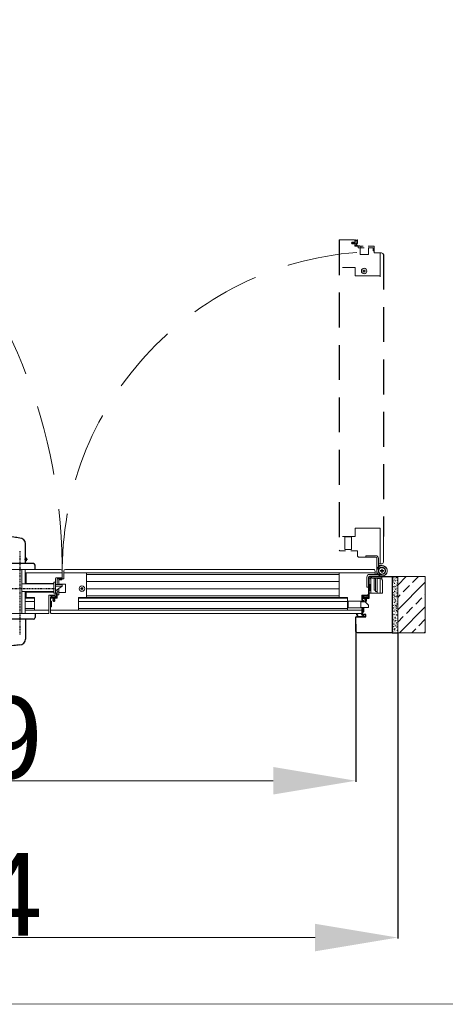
# Model space of a CAD drawing. Header units: millimetres. Extents: x 23192 to 149900, y -396339 to -79279.
# Tile 16 of 136: x 68713 to 68791, y -237910 to -237731. Entities that reach past the tile are written whole.
import ezdxf

# ---------------------------------------------------------------- set-up
doc = ezdxf.new("R2010")
doc.units = ezdxf.units.MM
for name, pattern in [('CENTER', [0.6, 0.375, -0.075, 0.075, -0.075]), ('DASHDOT', [25.4, 12.7, -6.35, 0, -6.35]), ('DASHED', [19.05, 12.7, -6.35]), ('HIDDENX2', [19.05, 12.7, -6.35])]:
    doc.linetypes.add(name, pattern=pattern)
doc.layers.get('0').update_dxf_attribs({"lineweight": 0})
for name, color, linetype, lineweight in [('! Ślusarka opisy', 2, 'Continuous', 15), ('0_LEGENDA', 7, 'Continuous', 13), ('Drzwi - hatch', 8, 'Continuous', 5), ('Drzwi KRAWĘDZIE', 7, 'Continuous', 20), ('Drzwi Kreskowanie', 252, 'Continuous', 5)]:
    doc.layers.add(name, color=color, linetype=linetype, lineweight=lineweight)
for name, color, linetype in [('Drzwi - klamki', 150, 'Continuous'), ('Drzwi PRZER-DUŻA', 240, 'DASHED'), ('GRUBA', 4, 'Continuous'), ('GRUBA-2', 210, 'Continuous'), ('OSIE-DUŻE', 40, 'CENTER'), ('POMOCN-2', 13, 'Continuous'), ('SYMETRIA-DASHDOT', 6, 'DASHDOT')]:
    doc.layers.add(name, color=color, linetype=linetype)
doc.styles.add('AT_ARIAL', font='arial.ttf')
doc.dimstyles.new('Renata_ślusarka', dxfattribs={"dimtxt": 50, "dimasz": 50, "dimexe": 0.18, "dimexo": 0.0625, "dimgap": 0.09, "dimtad": 1, "dimdec": 0, "dimzin": 0, "dimdsep": 46, "dimtxsty": 'AT_ARIAL', "dimcen": 0.09, "dimclrd": 7, "dimclre": 7, "dimclrt": 7, "dimadec": 0, "dimazin": 0, "dimtfac": 1, "dimtdec": 0, "dimtofl": 0, "dimtmove": 0, "dimatfit": 3, "dimfxl": 1, "dimtolj": 1, "dimtzin": 0, "dimlwd": -1, "dimarcsym": 0})

# ---------------------------------------------------------------- blocks, each defined once
blk = doc.blocks.new('*D119')
at = {"color": 7, "linetype": 'ByBlock', "lineweight": -2, "transparency": 16777216}
for p, q in [((68625.57, -237840.45), (68625.57, -237869.1)), ((68774.37, -237840.45), (68774.37, -237869.1))]:
    blk.add_line(p, q, dxfattribs=at)
at = {"color": 7, "transparency": 16777216}
blk.add_line((68640.57, -237868.92), (68759.37, -237868.92), dxfattribs=at)
at = {"color": 7, "linetype": 'ByBlock', "transparency": 16777216}
for points in [[(68640.57, -237866.42), (68640.57, -237871.42), (68625.57, -237868.92)], [(68759.37, -237866.42), (68759.37, -237871.42), (68774.37, -237868.92)]]:
    blk.add_solid(points, dxfattribs=at)
at = {"layer": 'DEFPOINTS', "color": 0, "linetype": 'ByBlock', "transparency": 16777216}
for p in [(68625.57, -237840.39), (68774.37, -237840.39), (68774.37, -237868.92)]:
    blk.add_point(p, dxfattribs=at)
at = {"color": 7, "linetype": 'ByBlock', "transparency": 16777216, "insert": (68699.97, -237861.17), "char_height": 15, "attachment_point": 5, "style": 'AT_ARIAL'}
blk.add_mtext('\\A1;149', dxfattribs=at)
blk = doc.blocks.new('*D120')
at = {"color": 7, "linetype": 'ByBlock', "lineweight": -2, "transparency": 16777216}
for p, q in [((68617.97, -237842.06), (68617.97, -237897.61)), ((68781.97, -237842.06), (68781.97, -237897.61))]:
    blk.add_line(p, q, dxfattribs=at)
at = {"color": 7, "transparency": 16777216}
blk.add_line((68632.97, -237897.43), (68766.97, -237897.43), dxfattribs=at)
at = {"color": 7, "linetype": 'ByBlock', "transparency": 16777216}
for points in [[(68632.97, -237894.93), (68632.97, -237899.93), (68617.97, -237897.43)], [(68766.97, -237894.93), (68766.97, -237899.93), (68781.97, -237897.43)]]:
    blk.add_solid(points, dxfattribs=at)
at = {"layer": 'DEFPOINTS', "color": 0, "linetype": 'ByBlock', "transparency": 16777216}
for p in [(68617.97, -237842), (68781.97, -237842), (68781.97, -237897.43)]:
    blk.add_point(p, dxfattribs=at)
at = {"color": 7, "linetype": 'ByBlock', "transparency": 16777216, "insert": (68699.97, -237889.68), "char_height": 15, "attachment_point": 5, "style": 'AT_ARIAL'}
blk.add_mtext('\\A1;164', dxfattribs=at)

msp = doc.modelspace()

# ---------------------------------------------------------------- hatches: boundary and pattern name
at = {"layer": 'Drzwi - hatch'}
h = msp.add_hatch(dxfattribs=at)
h.set_pattern_fill('AR-CONC', color=256, scale=0.003, angle=180)
h.set_pattern_definition([(230, (67512.34227, -233556.3059), (-0.546554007, 0.047817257), [0.05715, -0.62865]), (175, (67512.34227, -233556.3059), (0.105730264, -0.573170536), [0.04572, -0.50292175]), (280.451445, (67512.2967, -233556.3019), (-0.44082374, -0.525353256), [0.048570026, -0.534270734]), (226.1842, (67512.3423, -233556.4583), (-0.81323712, 0.12612698), [0.085725, -0.942975]), (276.635558, (67512.2745, -233556.4478), (-0.7122124, -0.74227837), [0.07285507, -0.80140682]), (171.184151, (67512.3423, -233556.4583), (-0.7122124, -0.74227837), [0.0685799, -0.7543792]), (201, (67512.26607, -233556.4202), (-0.454843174, 0.306795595), [0.05715, -0.62865]), (146, (67512.26607, -233556.4202), (-0.185406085, -0.5525639), [0.04572, -0.50292]), (251.451445, (67512.22816, -233556.3946), (-0.64024926, -0.245768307), [0.048570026, -0.53426981]), (217.5, (67512.34227, -233556.30588), (-0.00926581, -0.253665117), [0, -0.496824, 0, -0.51054, 0, -0.504825]), (187.5, (67512.34227, -233556.30588), (-0.200458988, -0.300541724), [0, -0.291084, 0, -0.485394, 0, -0.192405]), (147.5, (67512.5122, -233556.30588), (-0.4067717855, 0.017186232), [0, -0.1905, 0, -0.59436, 0, -0.78867]), (137.5, (67512.5884, -233556.3059), (-0.444387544, -0.076279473), [0, -0.24765, 0, -0.394716, 0, -0.56007])])
h.paths.add_polyline_path([(68781.97, -237841.796), (68780.97, -237841.796), (68780.97, -237831.796), (68781.97, -237831.796)])
h = msp.add_hatch(dxfattribs=at)
h.set_pattern_fill('ANSI33', color=256, scale=0.5, angle=180)
h.set_pattern_definition([(225, (68516.3896, -233815.344), (2.245064, -2.245064), []), (225, (68514.1446, -233815.344), (2.245064, -2.245064), [1.5875, -0.79375])])
h.paths.add_polyline_path([(68786.97, -237841.996), (68786.97, -237831.796), (68781.97, -237831.796), (68781.97, -237841.996)])
at = {"layer": 'Drzwi Kreskowanie'}
h = msp.add_hatch(dxfattribs=at)
h.set_pattern_fill('ANSI37', color=256, scale=0.05, angle=450, style=0)
h.set_pattern_definition([(225, (68091.57076, -231833.73316), (-0.1122532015, 0.1122532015), []), (135, (68091.57076, -231833.73316), (0.1122532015, 0.1122532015), [])])
h.paths.add_polyline_path([(68776.82, -237834.296), (68777.02, -237834.296), (68777.02, -237833.296), (68776.82, -237833.296)])
h = msp.add_hatch(dxfattribs=at)
h.set_pattern_fill('ANSI37', color=256, scale=0.05, angle=450, style=0)
h.set_pattern_definition([(225, (68045.79149, -231836.71316), (-0.1122532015, 0.1122532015), []), (135, (68045.79149, -231836.71316), (0.1122532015, 0.1122532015), [])])
h.paths.add_polyline_path([(68718.92, -237837.276), (68719.12, -237837.276), (68719.12, -237836.276), (68718.92, -237836.276)])
h = msp.add_hatch(dxfattribs=at)
h.set_pattern_fill('ANSI37', color=256, scale=0.05, angle=450, style=0)
h.set_pattern_definition([(135, (66670.85463, -233816.27588), (-0.1122532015, -0.1122532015), []), (225, (66670.85463, -233816.27588), (0.1122532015, -0.1122532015), [])])
h.paths.add_polyline_path([(68775.625, -237838.196), (68775.825, -237838.196), (68775.825, -237837.395), (68775.775, -237837.395), (68775.775, -237837.695), (68775.625, -237837.695)])

# ---------------------------------------------------------------- linework, layer by layer
at = {"layer": '! Ślusarka opisy', "linetype": 'HIDDENX2'}
for centre, radius, start, end in [((68620.816, -237830.746), 100.23, 359.1709, 88.57306), ((68779.12, -237830.746), 58.075, 94.53231, 180.93925)]:
    msp.add_arc(centre, radius, start, end, dxfattribs=at)
for p, q in [((68771.47, -237770.546), (68774.07, -237770.546)), ((68774.17, -237771.746), (68774.17, -237770.546)), ((68774.17, -237771.746), (68775.689, -237771.746)), ((68776.625, -237771.746), (68777.67, -237771.746)), ((68777.67, -237772.946), (68777.67, -237771.946)), ((68777.67, -237772.596), (68777.67, -237772.946)), ((68777.67, -237772.946), (68779.05, -237772.946)), ((68777.67, -237772.946), (68779.05, -237772.946)), ((68778.77, -237772.946), (68778.77, -237777.296)), ((68622.386, -237830.496), (68716.016, -237830.496)), ((68720.696, -237830.496), (68716.016, -237830.496)), ((68719.816, -237834.876), (68719.816, -237832.196)), ((68720.016, -237831.996), (68721.016, -237831.996)), ((68720.12, -237833.242), (68720.12, -237832.196)), ((68721.32, -237832.196), (68720.32, -237832.196)), ((68720.97, -237832.196), (68721.32, -237832.196)), ((68721.016, -237831.996), (68721.016, -237830.816)), ((68721.32, -237832.196), (68721.32, -237830.816)), ((68721.32, -237832.196), (68721.32, -237830.816)), ((68721.32, -237831.096), (68725.67, -237831.096)), ((68777.87, -237831.096), (68721.32, -237831.096)), ((68721.64, -237830.496), (68772.87, -237830.496)), ((68714.316, -237835.596), (68714.516, -237835.596)), ((68714.316, -237835.745), (68716.016, -237835.745)), ((68718.616, -237838.396), (68718.616, -237835.196)), ((68718.616, -237835.196), (68719.496, -237835.196)), ((68720.12, -237835.696), (68718.92, -237835.696)), ((68718.92, -237838.396), (68718.92, -237835.796)), ((68720.12, -237835.696), (68720.12, -237834.177)), ((68714.316, -237836.346), (68716.016, -237836.346)), ((68714.316, -237837.596), (68716.016, -237837.596)), ((68624.563, -237838.496), (68716.016, -237838.496)), ((68716.016, -237838.496), (68718.516, -237838.496)), ((68718.92, -237837.896), (68775.47, -237837.896)), ((68719.02, -237838.496), (68775.37, -237838.496))]:
    msp.add_line(p, q)
at = {"ltscale": 0.2}
for p, q in [((68725.47, -237835.596), (68771.87, -237835.596)), ((68725.471, -237835.296), (68771.37, -237835.295))]:
    msp.add_line(p, q, dxfattribs=at)
for points in [[(68778.77, -237775.596), (68778.77, -237775.596), (68778.77, -237777.096), (68774.271, -237777.096), (68774.271, -237775.596), (68771.97, -237775.596)], [(68778.77, -237829.496), (68778.77, -237822.996), (68774.271, -237822.996), (68774.271, -237824.496), (68771.97, -237824.496)], [(68716.016, -237831.096), (68716.016, -237831.096), (68714.516, -237831.096), (68714.516, -237833.041)], [(68723.97, -237831.096), (68723.97, -237831.096), (68725.47, -237831.096), (68725.47, -237835.596), (68723.97, -237835.596), (68723.97, -237837.896)], [(68777.87, -237831.096), (68771.37, -237831.096), (68771.37, -237835.596), (68772.87, -237835.596), (68772.87, -237837.896)], [(68714.516, -237834.641), (68714.516, -237835.596), (68716.016, -237835.596), (68716.016, -237837.896)]]:
    msp.add_lwpolyline(points)
for points in [[(68778.47, -237829.496), (68779.05, -237829.496, 0.4142136), (68779.37, -237829.176), (68779.37, -237824.496)], [(68771.37, -237826.996, 0.4142136), (68771.47, -237827.096), (68772.471, -237827.096)], [(68773.471, -237827.096), (68774.67, -237827.096), (68774.67, -237827.976, 0.4142136), (68774.99, -237828.296), (68776.17, -237828.296)], [(68777.87, -237831.396), (68777.87, -237830.816, 0.4142136), (68777.55, -237830.496), (68772.87, -237830.496)], [(68775.47, -237836.395), (68775.47, -237835.196), (68776.35, -237835.196, 0.4142136), (68776.67, -237834.876), (68776.67, -237833.696)], [(68775.37, -237838.496, 0.4142136), (68775.47, -237838.396), (68775.47, -237837.395)]]:
    msp.add_lwpolyline(points, format="xyb")
msp.add_lwpolyline([(68723.97, -237835.746), (68772.87, -237835.745)], dxfattribs=at)
for centre in [(68775.87, -237776.246), (68724.62, -237833.996)]:
    msp.add_circle(centre, 0.5)
for centre, radius, start, end in [((68771.47, -237770.646), 0.1, 90, 179.99979), ((68779.05, -237773.266), 0.32, 0, 90), ((68720.016, -237832.196), 0.2, 90, 180), ((68720.696, -237830.816), 0.32, 0, 90), ((68721.64, -237830.816), 0.32, 90, 180), ((68719.496, -237834.876), 0.32, 270, 0), ((68718.516, -237838.396), 0.1, 270, 0), ((68719.02, -237838.396), 0.1, 180, 269.99979)]:
    msp.add_arc(centre, radius, start, end)
at = {"layer": '0_LEGENDA', "color": 7, "linetype": 'ByBlock', "ltscale": 5}
msp.add_line((66326.915, -237909.226), (69282.662, -237909.565), dxfattribs=at)
at = {"layer": 'Drzwi - klamki', "ltscale": 0.2}
for p, q in [((68714.366, -237829.436), (68714.366, -237825.836)), ((68714.566, -237828.436), (68714.366, -237828.436)), ((68714.566, -237828.936), (68714.566, -237828.436)), ((68715.816, -237829.436), (68710.816, -237829.436)), ((68714.566, -237828.936), (68714.366, -237828.936)), ((68716.116, -237830.496), (68716.116, -237829.736)), ((68716.116, -237838.496), (68716.116, -237839.256)), ((68715.816, -237839.556), (68710.816, -237839.556)), ((68714.366, -237839.556), (68714.366, -237843.156))]:
    msp.add_line(p, q, dxfattribs=at)
for centre, radius, start, end in [((68713.316, -237825.836), 1.05, 0, 90), ((68715.816, -237829.736), 0.3, 0, 90), ((68715.816, -237839.256), 0.3, 270, 0), ((68713.316, -237843.156), 1.05, 270, 0)]:
    msp.add_arc(centre, radius, start, end, dxfattribs=at)
for points in [[(68713.316, -237824.786), (68712.266, -237824.636), (68708.716, -237824.336), (68705.166, -237824.154), (68702.666, -237824.486)], [(68713.316, -237844.206), (68712.266, -237844.356), (68708.716, -237844.656), (68705.166, -237844.838), (68702.666, -237844.506)]]:
    msp.add_spline(points, degree=3, dxfattribs=at)
at = {"layer": 'Drzwi KRAWĘDZIE'}
for p, q in [((68773.56, -237771.175), (68773.56, -237771.108)), ((68773.631, -237770.99), (68773.561, -237771.103)), ((68773.562, -237771.181), (68773.643, -237771.301)), ((68773.734, -237770.985), (68773.64, -237770.985)), ((68773.755, -237771.306), (68773.652, -237771.306)), ((68773.682, -237771.055), (68773.742, -237771.003)), ((68773.839, -237771.046), (68773.682, -237771.055)), ((68773.761, -237771.289), (68773.682, -237771.212)), ((68773.682, -237771.212), (68773.83, -237771.218)), ((68773.83, -237771.218), (68773.9, -237771.302)), ((68773.905, -237770.988), (68773.839, -237771.046)), ((68773.995, -237771.306), (68773.908, -237771.306)), ((68773.971, -237770.985), (68773.912, -237770.985)), ((68773.932, -237771.064), (68773.979, -237771.004)), ((68774.17, -237771.064), (68773.932, -237771.064)), ((68774.002, -237771.287), (68773.932, -237771.221)), ((68773.932, -237771.221), (68774.17, -237771.221)), ((68774.17, -237771.064), (68774.17, -237770.6)), ((68774.17, -237771.615), (68774.17, -237771.221)), ((68774.17, -237771.306), (68774.17, -237771.615)), ((68774.27, -237770.546), (68774.225, -237770.546)), ((68774.269, -237771.548), (68774.269, -237770.658)), ((68774.353, -237770.742), (68774.289, -237770.652)), ((68774.38, -237770.686), (68774.317, -237770.574)), ((68774.424, -237771.338), (68774.424, -237771.345)), ((68774.426, -237771.329), (68774.52, -237771.167)), ((68774.521, -237771.45), (68774.429, -237771.358)), ((68774.604, -237770.552), (68774.454, -237770.698)), ((68774.492, -237771.317), (68774.508, -237771.279)), ((68774.6, -237770.647), (68774.494, -237770.749)), ((68774.579, -237771.429), (68774.498, -237771.348)), ((68774.508, -237771.279), (68774.55, -237771.192)), ((68774.53, -237771.138), (68774.53, -237770.937)), ((68774.548, -237770.919), (68774.572, -237770.919)), ((68774.55, -237771.192), (68774.572, -237771.154)), ((68774.578, -237771.132), (68774.578, -237770.983)), ((68774.594, -237770.977), (68774.594, -237770.977)), ((68774.6, -237770.901), (68774.6, -237770.647)), ((68774.6, -237770.983), (68774.6, -237771.233)), ((68774.642, -237770.543), (68774.625, -237770.543)), ((68774.635, -237771.268), (68774.635, -237771.268)), ((68774.67, -237771.232), (68774.67, -237770.572)), ((68774.67, -237771.233), (68774.67, -237770.572)), ((68774.209, -237771.659), (68775.05, -237771.746)), ((68774.289, -237771.569), (68774.504, -237771.592)), ((68774.528, -237771.57), (68774.529, -237771.466)), ((68774.579, -237771.429), (68774.579, -237771.541)), ((68775.062, -237771.647), (68774.61, -237771.577)), ((68774.77, -237771.741), (68774.77, -237772.041)), ((68775.899, -237772.041), (68774.77, -237772.041)), ((68774.77, -237772.041), (68775.836, -237772.041)), ((68775.098, -237771.689), (68775.098, -237771.703)), ((68775.17, -237772.041), (68775.17, -237773.241)), ((68775.27, -237771.746), (68775.27, -237772.041)), ((68777.49, -237772.041), (68776.625, -237772.041)), ((68776.67, -237772.041), (68776.67, -237773.241)), ((68776.67, -237773.241), (68775.17, -237773.241)), ((68772.361, -237824.596), (68773.581, -237824.596)), ((68776.17, -237827.996), (68776.17, -237828.296)), ((68776.17, -237827.996), (68777.97, -237827.996)), ((68776.17, -237828.296), (68777.97, -237828.296)), ((68778.17, -237830.746), (68778.17, -237828.496)), ((68778.47, -237830.746), (68778.47, -237828.496)), ((68779.12, -237829.796), (68778.47, -237829.796)), ((68778.556, -237830.096), (68778.47, -237830.096)), ((68778.521, -237830.009), (68778.643, -237830.305)), ((68713.716, -237838.496), (68713.716, -237830.496)), ((68714.316, -237830.496), (68714.316, -237833.041)), ((68721.016, -237831.096), (68714.316, -237831.096)), ((68725.47, -237831.396), (68771.37, -237831.396)), ((68776.37, -237833.696), (68776.37, -237831.896)), ((68776.67, -237833.696), (68776.67, -237831.896)), ((68779.12, -237831.396), (68776.87, -237831.396)), ((68779.12, -237831.696), (68776.87, -237831.696)), ((68779.07, -237832.096), (68777.267, -237832.096)), ((68777.67, -237832.172), (68777.97, -237832.172)), ((68777.67, -237832.172), (68777.67, -237834.252)), ((68777.97, -237832.096), (68777.97, -237834.496)), ((68778.17, -237830.746), (68778.17, -237831.396)), ((68778.27, -237832.096), (68778.27, -237834.496)), ((68778.27, -237832.172), (68778.27, -237834.796)), ((68778.27, -237832.172), (68778.77, -237832.172)), ((68778.384, -237831.346), (68778.68, -237831.224)), ((68778.47, -237831.31), (68778.47, -237831.396)), ((68778.77, -237832.172), (68778.77, -237834.796)), ((68778.87, -237830.696), (68779.034, -237830.696)), ((68778.87, -237830.796), (68778.87, -237830.696)), ((68778.87, -237830.696), (68779.034, -237830.696)), ((68778.87, -237830.796), (68778.87, -237830.696)), ((68779.034, -237830.796), (68778.87, -237830.796)), ((68779.034, -237830.796), (68778.87, -237830.796)), ((68779.07, -237830.659), (68779.07, -237830.496)), ((68779.07, -237830.496), (68779.17, -237830.496)), ((68779.07, -237830.496), (68779.17, -237830.496)), ((68779.07, -237830.659), (68779.07, -237830.496)), ((68779.07, -237830.996), (68779.07, -237830.833)), ((68779.07, -237830.996), (68779.07, -237830.833)), ((68779.17, -237830.996), (68779.07, -237830.996)), ((68779.17, -237830.996), (68779.07, -237830.996)), ((68779.07, -237831.796), (68779.07, -237832.396)), ((68779.17, -237830.496), (68779.17, -237830.659)), ((68779.17, -237830.496), (68779.17, -237830.659)), ((68779.17, -237830.833), (68779.17, -237830.996)), ((68779.17, -237830.833), (68779.17, -237830.996)), ((68779.207, -237830.696), (68779.37, -237830.696)), ((68779.207, -237830.696), (68779.37, -237830.696)), ((68779.37, -237830.796), (68779.207, -237830.796)), ((68779.37, -237830.796), (68779.207, -237830.796)), ((68779.37, -237830.696), (68779.37, -237830.796)), ((68779.37, -237830.696), (68779.37, -237830.796)), ((68713.716, -237833.121), (68719.519, -237833.121)), ((68714.316, -237833.041), (68719.519, -237833.041)), ((68719.519, -237834.826), (68719.519, -237832.826)), ((68719.816, -237832.826), (68719.519, -237832.826)), ((68719.816, -237834.826), (68719.816, -237832.826)), ((68719.816, -237834.796), (68719.816, -237832.846)), ((68719.817, -237833.242), (68721.016, -237833.242)), ((68719.817, -237833.542), (68721.016, -237833.542)), ((68719.817, -237834.392), (68721.016, -237833.542)), ((68720.416, -237832.376), (68720.416, -237833.242)), ((68720.416, -237833.197), (68721.616, -237833.197)), ((68720.416, -237833.968), (68720.416, -237835.096)), ((68720.416, -237835.096), (68720.416, -237834.031)), ((68721.016, -237833.242), (68721.016, -237833.542)), ((68721.616, -237833.197), (68721.616, -237834.696)), ((68725.47, -237832.696), (68771.37, -237832.696)), ((68725.47, -237833.996), (68771.37, -237833.996)), ((68776.37, -237833.696), (68776.67, -237833.696)), ((68777.07, -237834.796), (68777.07, -237832.293)), ((68779.07, -237832.396), (68779.22, -237832.396)), ((68779.22, -237832.396), (68779.22, -237834.796)), ((68713.716, -237834.521), (68719.519, -237834.521)), ((68714.316, -237834.641), (68719.519, -237834.641)), ((68714.316, -237834.641), (68714.316, -237838.496)), ((68718.917, -237835.225), (68718.917, -237835.242)), ((68718.92, -237835.597), (68718.92, -237835.642)), ((68718.926, -237835.263), (68719.073, -237835.412)), ((68719.607, -237835.196), (68718.946, -237835.196)), ((68719.607, -237835.196), (68718.946, -237835.196)), ((68719.06, -237835.486), (68718.948, -237835.55)), ((68719.438, -237835.696), (68718.975, -237835.696)), ((68719.021, -237835.266), (68719.123, -237835.372)), ((68719.275, -237835.266), (68719.021, -237835.266)), ((68719.117, -237835.513), (68719.026, -237835.577)), ((68719.922, -237835.597), (68719.032, -237835.597)), ((68719.293, -237835.319), (68719.293, -237835.294)), ((68719.512, -237835.337), (68719.311, -237835.337)), ((68719.351, -237835.272), (68719.351, -237835.273)), ((68719.357, -237835.266), (68719.607, -237835.266)), ((68719.507, -237835.289), (68719.357, -237835.289)), ((68719.438, -237835.696), (68719.438, -237835.934)), ((68719.816, -237834.826), (68719.519, -237834.826)), ((68719.566, -237835.317), (68719.528, -237835.295)), ((68719.704, -237835.44), (68719.542, -237835.346)), ((68719.654, -237835.359), (68719.566, -237835.317)), ((68719.596, -237835.934), (68719.596, -237835.696)), ((68719.99, -237835.696), (68719.596, -237835.696)), ((68719.642, -237835.231), (68719.642, -237835.231)), ((68719.691, -237835.374), (68719.654, -237835.359)), ((68719.681, -237835.696), (68719.99, -237835.696)), ((68719.713, -237835.443), (68719.72, -237835.443)), ((68719.804, -237835.287), (68719.723, -237835.368)), ((68719.825, -237835.345), (68719.733, -237835.437)), ((68719.804, -237835.287), (68719.915, -237835.287)), ((68719.945, -237835.338), (68719.841, -237835.338)), ((68719.944, -237835.578), (68719.966, -237835.362)), ((68720.021, -237834.805), (68719.951, -237835.257)), ((68720.033, -237835.657), (68720.121, -237834.816)), ((68720.064, -237834.768), (68720.077, -237834.768)), ((68720.116, -237835.096), (68720.416, -237835.096)), ((68720.12, -237834.596), (68720.416, -237834.596)), ((68720.416, -237834.696), (68721.616, -237834.696)), ((68775.572, -237835.225), (68775.572, -237835.242)), ((68775.575, -237835.597), (68775.575, -237835.642)), ((68775.581, -237835.263), (68775.727, -237835.412)), ((68776.262, -237835.196), (68775.601, -237835.196)), ((68775.715, -237835.486), (68775.603, -237835.55)), ((68776.093, -237835.696), (68775.629, -237835.696)), ((68775.676, -237835.266), (68775.778, -237835.372)), ((68775.93, -237835.266), (68775.676, -237835.266)), ((68775.771, -237835.513), (68775.681, -237835.577)), ((68776.577, -237835.597), (68775.687, -237835.597)), ((68775.948, -237835.319), (68775.948, -237835.294)), ((68776.167, -237835.337), (68775.966, -237835.337)), ((68776.006, -237835.272), (68776.006, -237835.273)), ((68776.012, -237835.266), (68776.262, -237835.266)), ((68776.161, -237835.289), (68776.012, -237835.289)), ((68776.093, -237835.696), (68776.093, -237835.934)), ((68776.221, -237835.317), (68776.183, -237835.295)), ((68776.358, -237835.44), (68776.196, -237835.346)), ((68776.308, -237835.359), (68776.221, -237835.317)), ((68776.25, -237835.934), (68776.25, -237835.696)), ((68776.645, -237835.696), (68776.25, -237835.696)), ((68776.297, -237835.231), (68776.297, -237835.231)), ((68776.346, -237835.374), (68776.308, -237835.359)), ((68776.335, -237835.696), (68776.645, -237835.696)), ((68776.367, -237835.443), (68776.374, -237835.443)), ((68776.458, -237835.287), (68776.377, -237835.368)), ((68776.479, -237835.345), (68776.387, -237835.437)), ((68776.458, -237835.287), (68776.57, -237835.287)), ((68776.599, -237835.338), (68776.495, -237835.338)), ((68776.598, -237835.578), (68776.621, -237835.362)), ((68776.676, -237834.805), (68776.606, -237835.257)), ((68776.688, -237835.657), (68776.775, -237834.816)), ((68776.719, -237834.768), (68776.732, -237834.768)), ((68779.22, -237834.796), (68776.77, -237834.796)), ((68777.67, -237834.252), (68777.97, -237834.252)), ((68777.97, -237834.496), (68778.27, -237834.496)), ((68778.27, -237834.796), (68778.77, -237834.796)), ((68719.359, -237836.133), (68719.359, -237836.227)), ((68719.36, -237835.895), (68719.36, -237835.955)), ((68719.363, -237835.962), (68719.421, -237836.028)), ((68719.364, -237836.236), (68719.477, -237836.305)), ((68719.43, -237836.185), (68719.377, -237836.125)), ((68719.438, -237835.934), (68719.378, -237835.887)), ((68719.421, -237836.028), (68719.43, -237836.185)), ((68719.55, -237836.307), (68719.483, -237836.307)), ((68719.556, -237836.305), (68719.676, -237836.224)), ((68719.587, -237836.185), (68719.593, -237836.036)), ((68719.664, -237836.106), (68719.587, -237836.185)), ((68719.593, -237836.036), (68719.677, -237835.966)), ((68719.662, -237835.865), (68719.596, -237835.934)), ((68719.68, -237836.111), (68719.68, -237836.215)), ((68719.681, -237835.872), (68719.681, -237835.958)), ((68772.87, -237836.346), (68723.97, -237836.346)), ((68772.87, -237837.596), (68723.97, -237837.596)), ((68772.97, -237837.505), (68772.97, -237836.285)), ((68775.575, -237836.395), (68775.575, -237836.095)), ((68775.575, -237836.095), (68775.775, -237836.095)), ((68775.575, -237836.295), (68775.775, -237836.295)), ((68775.575, -237837.395), (68775.575, -237837.695)), ((68775.575, -237837.495), (68775.775, -237837.495)), ((68775.775, -237836.395), (68775.775, -237836.095)), ((68775.775, -237837.395), (68775.775, -237837.695)), ((68776.014, -237836.133), (68776.014, -237836.227)), ((68776.015, -237835.895), (68776.015, -237835.955)), ((68776.017, -237835.962), (68776.076, -237836.028)), ((68776.019, -237836.236), (68776.132, -237836.305)), ((68776.084, -237836.185), (68776.032, -237836.125)), ((68776.093, -237835.934), (68776.033, -237835.887)), ((68776.076, -237836.028), (68776.084, -237836.185)), ((68776.204, -237836.307), (68776.138, -237836.307)), ((68776.21, -237836.305), (68776.33, -237836.224)), ((68776.241, -237836.185), (68776.247, -237836.036)), ((68776.318, -237836.106), (68776.241, -237836.185)), ((68776.247, -237836.036), (68776.332, -237835.966)), ((68776.316, -237835.865), (68776.25, -237835.934)), ((68776.335, -237835.872), (68776.335, -237835.958)), ((68776.335, -237836.111), (68776.335, -237836.215)), ((68714.316, -237837.896), (68718.616, -237837.896)), ((68774.47, -237838.686), (68774.47, -237838.496)), ((68774.654, -237838.863), (68774.47, -237838.686)), ((68774.47, -237839.096), (68774.654, -237838.863)), ((68776.17, -237839.096), (68774.47, -237839.096)), ((68774.486, -237838.496), (68774.516, -237838.627)), ((68774.722, -237838.858), (68774.526, -237838.68)), ((68774.573, -237839.046), (68774.722, -237838.858)), ((68774.946, -237839.046), (68774.573, -237839.046)), ((68774.946, -237839.046), (68774.573, -237839.046)), ((68775.731, -237838.906), (68774.946, -237839.046)), ((68775.731, -237838.906), (68774.946, -237839.046)), ((68775.783, -237838.948), (68775.231, -237839.046)), ((68775.783, -237838.948), (68775.231, -237839.046)), ((68775.775, -237839.046), (68775.231, -237839.046)), ((68775.775, -237839.046), (68775.231, -237839.046)), ((68775.598, -237838.746), (68775.539, -237838.735)), ((68775.575, -237837.695), (68775.775, -237837.695)), ((68775.731, -237838.906), (68775.598, -237838.746)), ((68775.788, -237838.896), (68775.622, -237838.696)), ((68775.783, -237838.948), (68775.775, -237839.046)), ((68775.783, -237838.948), (68775.775, -237839.046)), ((68775.805, -237838.696), (68775.788, -237838.896)), ((68775.855, -237838.7), (68775.825, -237839.046)), ((68776.12, -237839.046), (68775.825, -237839.046)), ((68776.12, -237839.046), (68775.825, -237839.046)), ((68776.12, -237838.696), (68776.12, -237839.046))]:
    msp.add_line(p, q, dxfattribs=at)
for points in [[(68777.22, -237771.746), (68777.67, -237771.746), (68777.67, -237772.596), (68777.49, -237772.596), (68777.49, -237772.041)], [(68720.12, -237832.646), (68720.12, -237832.196), (68720.97, -237832.196), (68720.97, -237832.376), (68720.416, -237832.376)], [(68777.07, -237834.796), (68776.77, -237834.796), (68776.77, -237831.796), (68779.07, -237831.796), (68779.07, -237832.096)], [(68775.625, -237837.695), (68775.625, -237838.196), (68775.825, -237838.196), (68775.825, -237837.395)]]:
    msp.add_lwpolyline(points, dxfattribs=at)
for points in [[(68773.581, -237824.596), (68773.581, -237826.896), (68772.361, -237826.896), (68772.361, -237824.596), (68772.461, -237824.496), (68773.481, -237824.496)], [(68786.97, -237831.796), (68781.97, -237831.796), (68781.97, -237841.996), (68786.97, -237841.996)], [(68777.02, -237833.296), (68776.82, -237833.296), (68776.82, -237834.296), (68777.02, -237834.296)], [(68719.12, -237836.276), (68718.92, -237836.276), (68718.92, -237837.276), (68719.12, -237837.276)], [(68772.97, -237836.285), (68775.27, -237836.285), (68775.27, -237837.505), (68772.97, -237837.505), (68772.87, -237837.405), (68772.87, -237836.385)], [(68775.27, -237836.395), (68776.07, -237836.395), (68776.67, -237836.995), (68776.67, -237837.395), (68775.27, -237837.395)]]:
    msp.add_lwpolyline(points, close=True, dxfattribs=at)
msp.add_circle((68779.12, -237830.746), 0.6, dxfattribs=at)
msp.add_circle((68779.12, -237830.746), 0.6, dxfattribs=at)
for centre, radius, start, end in [((68773.571, -237771.108), 0.0108, 147.83568, 180), ((68773.571, -237771.175), 0.0108, 180, 214.10849), ((68773.64, -237770.996), 0.0108, 90, 147.83568), ((68773.652, -237771.295), 0.0108, 214.10849, 270), ((68773.734, -237770.996), 0.0108, 317.87426, 90), ((68773.751, -237771.295), 0.0112, 289.68235, 32.81299), ((68773.908, -237771.295), 0.0108, 221.62168, 270), ((68773.912, -237770.996), 0.0108, 90, 131.09359), ((68773.971, -237770.996), 0.0108, 317.3652, 90), ((68773.995, -237771.295), 0.0108, 270, 47.40765), ((68774.225, -237770.6), 0.0542, 90, 180), ((68774.28, -237770.658), 0.0108, 35.17592, 180), ((68774.27, -237770.6), 0.0542, 29.50127, 90), ((68774.426, -237770.697), 0.0858, 211.7271, 322.76557), ((68774.423, -237770.66), 0.0496, 211.7271, 322.76557), ((68774.442, -237771.338), 0.0181, 149.91702, 180), ((68774.442, -237771.345), 0.0181, 180, 224.98805), ((68774.519, -237771.328), 0.0289, 157.1749, 224.98805), ((68774.459, -237771.13), 0.0716, 329.187, 353.94587), ((68774.548, -237770.937), 0.0181, 90, 180), ((68774.573, -237770.89), 0.029, 267.58601, 337.95898), ((68774.534, -237771.132), 0.0434, 329.91702, 0), ((68774.593, -237770.998), 0.0216, 87.29636, 134.37699), ((68774.594, -237770.983), 0.00614, 0, 90), ((68774.635, -237771.233), 0.0351, 180, 270), ((68774.625, -237770.572), 0.0289, 90, 136.05357), ((68774.635, -237771.233), 0.0351, 270, 0), ((68774.214, -237771.615), 0.0434, 180, 264.06012), ((68774.291, -237771.548), 0.0217, 180, 264.06012), ((68774.507, -237771.57), 0.0217, 264.06012, 359.80544), ((68774.499, -237771.47), 0.0294, 7.56548, 48.0692), ((68774.615, -237771.541), 0.0361, 180, 261.18957), ((68775.055, -237771.703), 0.0434, 264.06012, 0), ((68775.055, -237771.689), 0.0434, 0, 81.18957), ((68777.97, -237828.496), 0.5, 0, 90), ((68777.97, -237828.496), 0.2, 0, 90), ((68779.12, -237830.746), 0.95, 180, 129.15831), ((68779.12, -237830.746), 0.95, 180, 129.15831), ((68779.12, -237830.746), 0.95, 270, 219.15831), ((68779.12, -237830.746), 0.95, 270, 219.15831), ((68779.12, -237830.746), 0.65, 180, 137.29129), ((68779.12, -237830.746), 0.65, 270, 227.29129), ((68776.87, -237831.896), 0.5, 90, 180), ((68776.87, -237831.896), 0.2, 90, 180), ((68777.143, -237832.169), 0.144, 30.24838, 239.75162), ((68779.12, -237830.746), 0.1, 120, 150), ((68779.12, -237830.746), 0.1, 120, 150), ((68779.12, -237830.746), 0.1, 210, 240), ((68779.12, -237830.746), 0.1, 210, 240), ((68779.12, -237830.746), 0.1, 30, 60), ((68779.12, -237830.746), 0.1, 30, 60), ((68779.12, -237830.746), 0.1, 300, 330), ((68779.12, -237830.746), 0.1, 300, 330), ((68718.946, -237835.225), 0.0289, 90, 180), ((68718.946, -237835.242), 0.0289, 180, 226.05357), ((68718.975, -237835.597), 0.0542, 119.50127, 180), ((68718.975, -237835.642), 0.0542, 180, 270), ((68719.032, -237835.586), 0.0108, 125.17592, 270), ((68719.034, -237835.444), 0.0496, 301.7271, 52.76557), ((68719.072, -237835.441), 0.0858, 301.7271, 52.76557), ((68719.264, -237835.293), 0.029, 357.58601, 67.95898), ((68719.311, -237835.319), 0.0181, 180, 270), ((68719.357, -237835.272), 0.00614, 90, 180), ((68719.373, -237835.274), 0.0216, 177.29636, 224.37699), ((68719.507, -237835.332), 0.0434, 59.91702, 90), ((68719.505, -237835.408), 0.0716, 59.187, 83.94587), ((68719.607, -237835.231), 0.0351, 0, 90), ((68719.607, -237835.231), 0.0351, 270, 0), ((68719.702, -237835.348), 0.0289, 247.1749, 314.98805), ((68719.713, -237835.425), 0.0181, 239.91702, 270), ((68719.72, -237835.425), 0.0181, 270, 314.98805), ((68719.844, -237835.367), 0.0294, 97.56548, 138.0692), ((68719.915, -237835.251), 0.0361, 270, 351.18957), ((68719.922, -237835.575), 0.0217, 270, 354.06012), ((68719.945, -237835.36), 0.0217, 354.06012, 89.80544), ((68719.99, -237835.653), 0.0434, 270, 354.06012), ((68720.064, -237834.812), 0.0434, 90, 171.18957), ((68720.077, -237834.812), 0.0434, 354.06012, 90), ((68775.601, -237835.225), 0.0289, 90, 180), ((68775.601, -237835.242), 0.0289, 180, 226.05357), ((68775.629, -237835.597), 0.0542, 119.50127, 180), ((68775.629, -237835.642), 0.0542, 180, 270), ((68775.687, -237835.586), 0.0108, 125.17592, 270), ((68775.689, -237835.444), 0.0496, 301.7271, 52.76557), ((68775.726, -237835.441), 0.0858, 301.7271, 52.76557), ((68775.919, -237835.293), 0.029, 357.58601, 67.95898), ((68775.966, -237835.319), 0.0181, 180, 270), ((68776.012, -237835.272), 0.00614, 90, 180), ((68776.027, -237835.274), 0.0216, 177.29636, 224.37699), ((68776.161, -237835.332), 0.0434, 59.91702, 90), ((68776.16, -237835.408), 0.0716, 59.187, 83.94587), ((68776.262, -237835.231), 0.0351, 0, 90), ((68776.262, -237835.231), 0.0351, 270, 0), ((68776.357, -237835.348), 0.0289, 247.1749, 314.98805), ((68776.367, -237835.425), 0.0181, 239.91702, 270), ((68776.374, -237835.425), 0.0181, 270, 314.98805), ((68776.499, -237835.367), 0.0294, 97.56548, 138.0692), ((68776.57, -237835.251), 0.0361, 270, 351.18957), ((68776.577, -237835.575), 0.0217, 270, 354.06012), ((68776.599, -237835.36), 0.0217, 354.06012, 89.80544), ((68776.645, -237835.653), 0.0434, 270, 354.06012), ((68776.719, -237834.812), 0.0434, 90, 171.18957), ((68776.732, -237834.812), 0.0434, 354.06012, 90), ((68719.37, -237836.133), 0.0108, 47.87426, 180), ((68719.37, -237836.227), 0.0108, 180, 237.83568), ((68719.371, -237835.895), 0.0108, 47.3652, 180), ((68719.371, -237835.955), 0.0108, 180, 221.09359), ((68719.483, -237836.296), 0.0108, 237.83568, 270), ((68719.55, -237836.296), 0.0108, 270, 304.10849), ((68719.67, -237835.872), 0.0108, 0, 137.40765), ((68719.67, -237836.115), 0.0112, 19.68235, 122.81299), ((68719.669, -237836.215), 0.0108, 304.10849, 0), ((68719.67, -237835.958), 0.0108, 311.62168, 0), ((68776.025, -237836.133), 0.0108, 47.87426, 180), ((68776.025, -237836.227), 0.0108, 180, 237.83568), ((68776.025, -237835.895), 0.0108, 47.3652, 180), ((68776.025, -237835.955), 0.0108, 180, 221.09359), ((68776.138, -237836.296), 0.0108, 237.83568, 270), ((68776.204, -237836.296), 0.0108, 270, 304.10849), ((68776.324, -237835.872), 0.0108, 0, 137.40765), ((68776.324, -237836.115), 0.0112, 19.68235, 122.81299), ((68776.324, -237836.215), 0.0108, 304.10849, 0), ((68776.324, -237835.958), 0.0108, 311.62168, 0), ((68774.976, -237839.281), 0.8, 101.00323, 125.15115), ((68775.003, -237839.257), 0.749, 44.28419, 129.57461), ((68775.065, -237839.225), 0.732, 46.28614, 84.99461)]:
    msp.add_arc(centre, radius, start, end, dxfattribs=at)
at = {"layer": 'Drzwi PRZER-DUŻA', "ltscale": 0.5}
for p, q in [((68771.37, -237770.646), (68771.37, -237826.996)), ((68779.37, -237773.266), (68779.37, -237824.496))]:
    msp.add_line(p, q, dxfattribs=at)
at = {"layer": 'GRUBA'}
msp.add_lwpolyline([(68775.575, -237836.395), (68775.575, -237835.696), (68776.77, -237835.696), (68776.77, -237834.294), (68776.77, -237834.294), (68776.77, -237834.296), (68777.02, -237834.296), (68777.02, -237833.296), (68776.77, -237833.296), (68776.77, -237832.296), (68776.77, -237832.296), (68776.77, -237831.796), (68780.97, -237831.796), (68780.97, -237841.996), (68774.69, -237841.996, -0.4142136), (68774.37, -237841.676), (68774.37, -237839.096), (68776.17, -237839.096), (68776.17, -237838.696), (68775.575, -237838.696), (68775.575, -237838.196), (68775.825, -237838.196), (68775.825, -237837.395)], format="xyb", dxfattribs=at)
at = {"layer": 'GRUBA-2'}
for p, q in [((68776.133, -237776.246), (68775.594, -237776.246)), ((68775.87, -237776.486), (68775.87, -237776.006)), ((68724.86, -237833.996), (68724.38, -237833.996)), ((68724.62, -237833.734), (68724.62, -237834.272))]:
    msp.add_line(p, q, dxfattribs=at)
at = {"layer": 'OSIE-DUŻE', "ltscale": 0.3}
for p, q in [((68713.316, -237827.196), (68713.316, -237842.366)), ((68714.716, -237828.686), (68714.192, -237828.686)), ((68719.816, -237833.996), (68710.206, -237833.996))]:
    msp.add_line(p, q, dxfattribs=at)
at = {"layer": 'POMOCN-2'}
for p, q in [((68780.97, -237831.796), (68781.97, -237831.796)), ((68780.97, -237841.996), (68781.97, -237841.996))]:
    msp.add_line(p, q, dxfattribs=at)
at = {"layer": 'SYMETRIA-DASHDOT'}
for p, q in [((68779.12, -237830.403), (68779.12, -237831.089)), ((68779.12, -237830.403), (68779.12, -237831.089)), ((68779.463, -237830.746), (68778.778, -237830.746)), ((68778.778, -237830.746), (68779.463, -237830.746))]:
    msp.add_line(p, q, dxfattribs=at)

# ---------------------------------------------------------------- dimensions: what is measured, and where the dimension line sits
at = {"linetype": 'ByBlock'}
for base, p1, p2, picture, middle in [((68774.37, -237868.916), (68625.566, -237840.386), (68774.37, -237840.386), '*D119', (68699.968, -237861.167)), ((68781.97, -237897.43), (68617.966, -237841.996), (68781.97, -237841.996), '*D120', (68699.968, -237889.681))]:
    dim = msp.add_linear_dim(base=base, p1=p1, p2=p2, dimstyle='Renata_ślusarka', override={"dimtxt": 15, "dimasz": 15}, dxfattribs=at)
    dim.commit()
    dim.dimension.update_dxf_attribs({"geometry": picture, "text_midpoint": middle})

doc.saveas('drawing.dxf')
